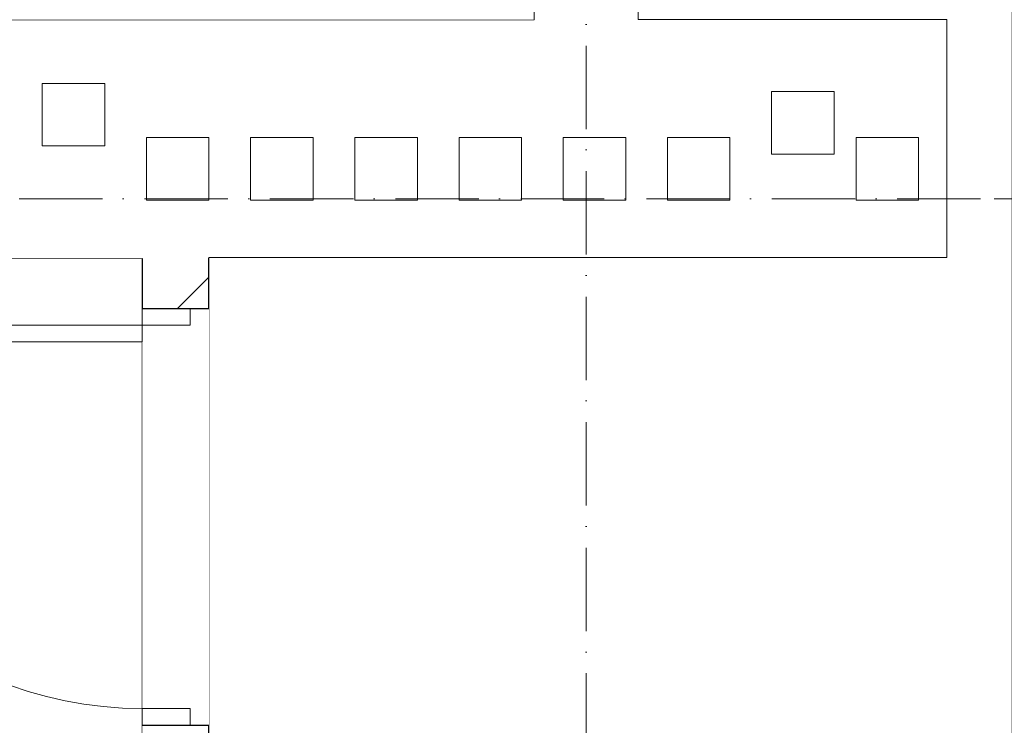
# Model space of a CAD drawing. Header units: millimetres. Extents: x 1700 to 4670, y 990 to 3874.
# Tile 10 of 110: x 2422 to 2659, y 1547 to 1716. Entities that reach past the tile are written whole.
import ezdxf
from ezdxf.enums import TextEntityAlignment as Align

# ---------------------------------------------------------------- set-up
doc = ezdxf.new("R2010")
doc.units = ezdxf.units.MM
for name, pattern in [('CENTER', [0.55, 0.37, -0.06, 0.06, -0.06]), ('Kropki i Kreski', [300, 200, -50, 0, -50]), ('Wipeout_Contour', [1000, 0, -1000])]:
    doc.linetypes.add(name, pattern=pattern)
doc.layers.get('0').update_dxf_attribs({"lineweight": 0})
for name, color, linetype in [('Nowe_210-A Pomieszczenia', 7, 'Continuous'), ('Nowe_420-K Ściany', 7, 'Continuous'), ('Nowe_Drzwi Archicad', 7, 'Continuous'), ('WEN_W1-_ATRYBUT', 7, 'Continuous'), ('WEN_W1-_OSIE', 2, 'CENTER')]:
    doc.layers.add(name, color=color, linetype=linetype)
for name, color, linetype, lineweight in [('Nowe_410-K Osie_Nr_pióra__18', 9, 'Continuous', 13), ('Nowe_420-K Ściany_Nr_pióra__27', 7, 'Continuous', 25), ('Nowe_810-G Ogólne_Nr_pióra__1', 7, 'Continuous', 13), ('Nowe_Drzwi Archicad_Nr_pióra__23', 7, 'Continuous', 15), ('Nowe_Drzwi Archicad_Nr_pióra__27', 7, 'Continuous', 25), ('Nowe_Drzwi Archicad_Nr_pióra__3', 7, 'Continuous', 13), ('WEN_W1-_ZLICZAC', 10, 'Continuous', 40)]:
    doc.layers.add(name, color=color, linetype=linetype, lineweight=lineweight)
doc.styles.add('STYL_WENTYLE', font='txt', dxfattribs={"width": 0.8})

# ---------------------------------------------------------------- blocks, each defined once
blk = doc.blocks.new('SR-150CW1-_4480-8125179544_14')
blk.add_line((3000, -75), (3000, 75))
blk.add_lwpolyline([(0, -75), (0, 75), (4480.8, 75), (4480.8, -75)], close=True)
for p in [(0, 0), (4480.8, 0)]:
    blk.add_point(p)
at = {"layer": 'WEN_W1-_OSIE'}
blk.add_line((0, 0), (4480.8, 0), dxfattribs=at)
at = {"layer": 'WEN_W1-_ATRYBUT', "style": 'STYL_WENTYLE', "width": 0.8, "flags": 8}
blk.add_attdef('WENTYLE', text='', height=100, dxfattribs=at).set_placement((2240.4, 0), align=Align.BOTTOM_LEFT)
at = {"layer": 'WEN_W1-_OSIE', "style": 'STYL_WENTYLE', "width": 0.8, "flags": 8}
blk.add_attdef('FI_KANALU', text='', height=40, dxfattribs=at).set_placement((2240.4, 37.5), align=Align.MIDDLE_CENTER)

msp = doc.modelspace()

# ---------------------------------------------------------------- linework, layer by layer
at = {"layer": 'Nowe_210-A Pomieszczenia', "color": 252, "linetype": 'Continuous', "lineweight": 0, "flags": 128}
for points in [[(2084.79, 2561.41), (2084.79, 1687.91), (2367.79, 1688.11), (2367.77, 1716.28), (2545.79, 1716.41), (2545.79, 2327.41), (2545.79, 2533.41), (2256.79, 2533.41), (2256.79, 2561.41)], [(2451.79, 1209.17), (2451.79, 1659.17), (2084.79, 1658.91), (2084.79, 1658.91), (2084.79, 1208.91)]]:
    msp.add_lwpolyline(points, close=True, dxfattribs=at)
msp.add_lwpolyline([(2570.79, 2353.41), (2570.79, 1716.42), (2644.79, 1716.48), (2644.81, 1688.31), (2644.81, 1659.41), (2467.79, 1659.41), (2467.79, 1539.41), (2782.79, 1539.41), (2782.79, 1659.41), (2744.79, 1659.41), (2744.79, 1688.38), (2782.79, 1688.41), (2782.79, 1934.41), (2811.79, 1934.41), (2811.79, 1887.41), (2892.79, 1887.41), (2892.79, 1934.41), (2902.79, 1934.41), (2902.79, 1887.41), (3770.79, 1887.41)], dxfattribs=at)
at = {"layer": 'Nowe_410-K Osie_Nr_pióra__18', "color": 9, "linetype": 'Kropki i Kreski', "lineweight": 13, "ltscale": 0.1}
for p, q in [((2558.29, 3004.46), (2558.29, 1094.35)), ((1910.53, 1673.48), (2656.19, 1673.48))]:
    msp.add_line(p, q, dxfattribs=at)
at = {"layer": 'Nowe_410-K Osie_Nr_pióra__18', "color": 9, "linetype": 'Kropki i Kreski', "lineweight": 13}
msp.add_line((2656.19, 1673.48), (2756.19, 1673.48), dxfattribs=at)
at = {"layer": 'Nowe_810-G Ogólne_Nr_pióra__1', "color": 252, "linetype": 'Continuous', "lineweight": 13, "flags": 128}
for points in [[(2427.79, 1686.14), (2427.79, 1701.14), (2442.79, 1701.14), (2442.79, 1686.14)], [(2602.79, 1699.19), (2602.79, 1684.19), (2617.79, 1684.19), (2617.79, 1699.19)], [(2452.79, 1688.14), (2452.79, 1673.14), (2467.79, 1673.14), (2467.79, 1688.14)], [(2477.79, 1688.14), (2477.79, 1673.14), (2492.79, 1673.14), (2492.79, 1688.14)], [(2502.79, 1688.14), (2502.79, 1673.14), (2517.79, 1673.14), (2517.79, 1688.14)], [(2527.79, 1688.14), (2527.79, 1673.14), (2542.79, 1673.14), (2542.79, 1688.14)], [(2552.79, 1688.14), (2552.79, 1673.14), (2567.79, 1673.14), (2567.79, 1688.14)], [(2577.79, 1688.14), (2577.79, 1673.14), (2592.79, 1673.14), (2592.79, 1688.14)], [(2623.05, 1688.14), (2623.05, 1673.14), (2638.05, 1673.14), (2638.05, 1688.14)]]:
    msp.add_lwpolyline(points, close=True, dxfattribs=at)

# ---------------------------------------------------------------- block references
at = {"layer": 'WEN_W1-_ZLICZAC'}
ref = msp.add_blockref('SR-150CW1-_4480-8125179544_14', (2668.14, 1918.81), dxfattribs=dict(at, xscale=0.1, yscale=0.1, zscale=0.1, rotation=270))
ref.add_attrib('WENTYLE', 'W1-55', dxfattribs={"layer": 'WEN_W1-_ATRYBUT', "height": 10, "style": 'STYL_WENTYLE', "width": 0.8, "flags": 8}).set_placement((2613.97, 1852.81), align=Align.BOTTOM_LEFT)

# ---------------------------------------------------------------- next in the draw order: wipeouts: each hides what was drawn before it
at = {"color": 252, "linetype": 'Wipeout_Contour', "lineweight": 0, "ltscale": 49733.820687}
msp.add_wipeout([(2451.79, 1659.17), (2451.79, 1647.18), (2467.79, 1647.18), (2467.79, 1659.18)], dxfattribs=at).dxf.layer = 'Nowe_420-K Ściany'
at = {"color": 252, "linetype": 'Wipeout_Contour', "lineweight": 0, "ltscale": 60204.095599}
msp.add_wipeout([(2451.79, 1209.17), (2467.79, 1209.18), (2467.79, 1547.18), (2451.79, 1547.18)], dxfattribs=at).dxf.layer = 'Nowe_420-K Ściany'

# ---------------------------------------------------------------- next in the draw order: hatches: boundary and pattern name
at = {"layer": 'Nowe_420-K Ściany', "linetype": 'Continuous', "lineweight": 0}
h = msp.add_hatch(dxfattribs=at)
h.set_pattern_fill('Bloczki_ceramiczne_0001', color=252, scale=0.1, style=0, pattern_type=2)
h.set_pattern_definition([(45, (2028.786, 2819.407), (-12.72792, 12.72792), [])])
h.paths.add_polyline_path([(2451.79, 1659.17), (2451.79, 1647.18), (2467.79, 1647.18), (2467.79, 1659.18)])

# ---------------------------------------------------------------- next in the draw order: wipeouts: each hides what was drawn before it
at = {"color": 252, "linetype": 'Wipeout_Contour', "lineweight": 0, "ltscale": 51844.830649}
msp.add_wipeout([(2451.79, 1647.18), (2451.79, 1547.18), (2467.79, 1547.18), (2467.79, 1647.18)], dxfattribs=at).dxf.layer = 'Nowe_420-K Ściany'

# ---------------------------------------------------------------- next in the draw order: linework, layer by layer
at = {"layer": 'Nowe_420-K Ściany_Nr_pióra__27', "color": 252, "linetype": 'Continuous', "lineweight": 25}
for p, q in [((2451.79, 1647.18), (2463.29, 1647.18)), ((2463.29, 1647.18), (2467.79, 1647.18)), ((2451.79, 1547.18), (2463.29, 1547.18)), ((2463.29, 1547.18), (2467.79, 1547.18))]:
    msp.add_line(p, q, dxfattribs=at)
at = {"layer": 'Nowe_420-K Ściany_Nr_pióra__27', "color": 252, "linetype": 'Continuous', "lineweight": 25, "flags": 128}
for points in [[(2451.79, 1659.17), (2451.79, 1647.18)], [(2467.79, 1647.18), (2467.79, 1659.18)], [(2467.79, 1539.41), (2467.79, 1547.18)]]:
    msp.add_lwpolyline(points, dxfattribs=at)
at = {"layer": 'Nowe_Drzwi Archicad_Nr_pióra__3', "color": 252, "linetype": 'Continuous', "lineweight": 13}
msp.add_arc((2451.79, 1643.18), 92, 180, 270, dxfattribs=at)

# ---------------------------------------------------------------- next in the draw order: wipeouts: each hides what was drawn before it
at = {"color": 252, "linetype": 'Wipeout_Contour', "lineweight": 0, "ltscale": 50002.549069}
msp.add_wipeout([(2463.29, 1647.18), (2451.79, 1647.18), (2451.79, 1643.18), (2463.29, 1643.18)], dxfattribs=at).dxf.layer = 'Nowe_Drzwi Archicad'
at = {"color": 252, "linetype": 'Wipeout_Contour', "lineweight": 0, "ltscale": 53625.767399}
msp.add_wipeout([(2463.29, 1551.18), (2451.79, 1551.18), (2451.79, 1547.18), (2463.29, 1547.18)], dxfattribs=at).dxf.layer = 'Nowe_Drzwi Archicad'

# ---------------------------------------------------------------- next in the draw order: linework, layer by layer
at = {"layer": 'Nowe_Drzwi Archicad_Nr_pióra__23', "color": 252, "linetype": 'Continuous', "lineweight": 15}
for p, q in [((2463.29, 1647.18), (2451.79, 1647.18)), ((2463.29, 1643.18), (2463.29, 1647.18)), ((2463.29, 1551.18), (2451.79, 1551.18)), ((2451.79, 1551.18), (2451.79, 1547.18)), ((2463.29, 1547.18), (2463.29, 1551.18)), ((2451.79, 1547.18), (2463.29, 1547.18))]:
    msp.add_line(p, q, dxfattribs=at)
at = {"layer": 'Nowe_Drzwi Archicad_Nr_pióra__27', "color": 252, "linetype": 'Continuous', "lineweight": 25}
for p, q in [((2451.79, 1647.18), (2463.29, 1647.18)), ((2451.79, 1647.18), (2463.29, 1647.18)), ((2463.29, 1647.18), (2467.79, 1647.18)), ((2451.79, 1547.18), (2463.29, 1547.18)), ((2451.79, 1547.18), (2463.29, 1547.18)), ((2463.29, 1547.18), (2467.79, 1547.18))]:
    msp.add_line(p, q, dxfattribs=at)

# ---------------------------------------------------------------- next in the draw order: wipeouts: each hides what was drawn before it
at = {"color": 252, "linetype": 'Wipeout_Contour', "lineweight": 0, "ltscale": 49513.846951}
msp.add_wipeout([(2359.79, 1643.18), (2359.79, 1639.18), (2451.79, 1639.18), (2451.79, 1643.18)], dxfattribs=at).dxf.layer = 'Nowe_Drzwi Archicad'

# ---------------------------------------------------------------- next in the draw order: linework, layer by layer
at = {"layer": 'Nowe_Drzwi Archicad_Nr_pióra__23', "color": 252, "linetype": 'Continuous', "lineweight": 15}
for p, q in [((2451.79, 1647.18), (2451.79, 1643.18)), ((2451.79, 1643.18), (2463.29, 1643.18))]:
    msp.add_line(p, q, dxfattribs=at)
at = {"layer": 'Nowe_Drzwi Archicad_Nr_pióra__3', "color": 252, "linetype": 'Continuous', "lineweight": 13}
for p, q in [((2359.79, 1643.18), (2451.79, 1643.18)), ((2451.79, 1643.18), (2451.79, 1639.18)), ((2451.79, 1639.18), (2359.79, 1639.18))]:
    msp.add_line(p, q, dxfattribs=at)

doc.saveas('drawing.dxf')
